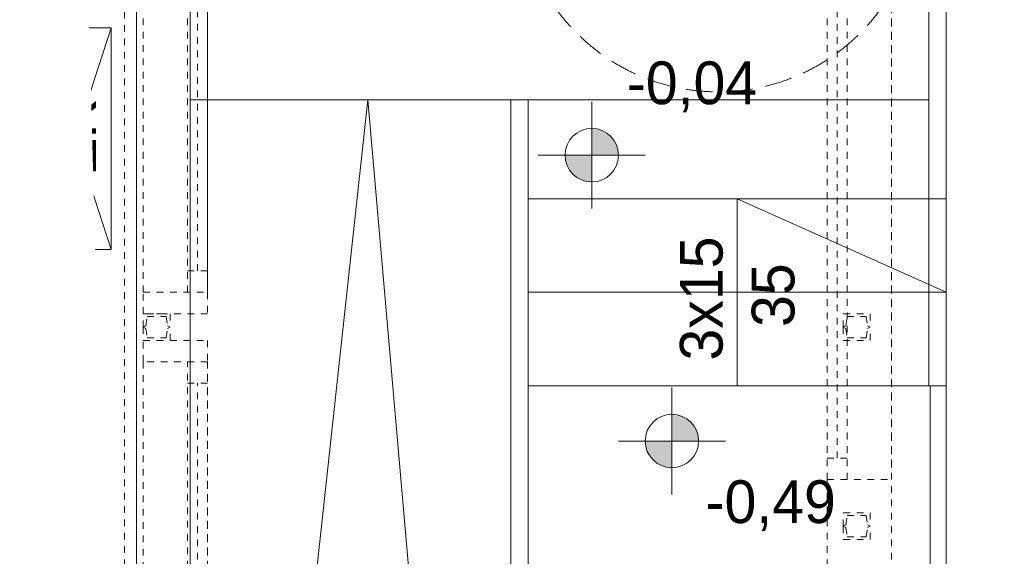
# Model space of a CAD drawing. Extents: x -220312 to -8310, y -91840 to 81907.
# Tile 84 of 128: x -126275 to -122589, y -13453 to -11445. Entities that reach past the tile are written whole.
import ezdxf

# ---------------------------------------------------------------- set-up
doc = ezdxf.new("R2010")
doc.units = 0
doc.header["$MEASUREMENT"] = 0
doc.set_wipeout_variables(frame=1)
for name, pattern in [('Hidden Line', [50, 25, -25]), ('Krawędzie ukryte', [150, 100, -50]), ('Kreski i kropki', [450, 250, -100, 0, -100])]:
    doc.linetypes.add(name, pattern=pattern)
doc.layers.add('#kan_san-op', color=34, linetype='Continuous')
for name, color, linetype, lineweight in [('Arch opisy_Nr_Pióra__21', 7, 'Continuous', 9), ('Arch schody_Nr_Pióra__21', 7, 'Continuous', 9), ('INWENT KONST. DREWNIANA_Nr_Pióra__20', 1, 'Continuous', 100), ('INWENT OPISY_Nr_Pióra__21', 7, 'Continuous', 9), ('INWENT RZĘDNE_Nr_Pióra__21', 7, 'Continuous', 9), ('INWENT WYPOSAŻENIE_Nr_Pióra__21', 7, 'Continuous', 9), ('INWENT. OKNA_Nr_Pióra__101', 8, 'Continuous', 13), ('INWENT.ŚCIANY_Nr_Pióra__101', 8, 'Continuous', 13), ('Inwentaryzacja Konst._Nr_Pióra__101', 8, 'Continuous', 13), ('Istniejące schody_Nr_Pióra__101', 8, 'Continuous', 13), ('PODKŁAD', 252, 'Continuous', 35)]:
    doc.layers.add(name, color=color, linetype=linetype, lineweight=lineweight)
doc.styles.add('GENERATED_STYLE_2', font='txt')
doc.styles.add('GENERATED_STYLE_6', font='txt')

# ---------------------------------------------------------------- blocks, each defined once
blk = doc.blocks.new('parter')
at = {"layer": 'INWENT RZĘDNE_Nr_Pióra__21', "linetype": 'Continuous'}
for points in [[(-185804, -11952), (-185704, -11952), (-185711.6, -11913.8), (-185733.3, -11881.3), (-185765.7, -11859.7), (-185804, -11852)], [(-185804, -11952), (-185904, -11952), (-185896.4, -11990.3), (-185874.7, -12022.8), (-185842.3, -12044.4), (-185804, -12052)], [(-185504, -13021.3), (-185404, -13021.3), (-185411.6, -12983), (-185433.3, -12950.6), (-185465.7, -12928.9), (-185504, -12921.3)], [(-185504, -13021.3), (-185604, -13021.3), (-185596.4, -13059.5), (-185574.7, -13092), (-185542.3, -13113.7), (-185504, -13121.3)]]:
    blk.add_hatch(color=252, dxfattribs=at).paths.add_polyline_path(points, flags=0)
at = {"layer": 'Arch opisy_Nr_Pióra__21', "color": 252, "linetype": 'Krawędzie ukryte'}
blk.add_circle((-185329.9, -10965.1), 750, dxfattribs=at)
at = {"layer": 'Arch schody_Nr_Pióra__21', "color": 252, "linetype": 'Continuous'}
for p, q in [((-184542.4, -10215.1), (-184542.4, -12815.1)), ((-184477.4, -10215.1), (-184477.4, -12815.1)), ((-187507.4, -11415.1), (-187507.4, -20065.1)), ((-187307.4, -11415.1), (-187307.4, -20065.1)), ((-187307.4, -11745.1), (-187307.4, -17865.1)), ((-186107.4, -11745.1), (-187307.4, -11745.1)), ((-186642.4, -11745.1), (-187307.4, -17865.1)), ((-186642.4, -11745.1), (-186107.4, -17865.1)), ((-186107.4, -11745.1), (-186107.4, -17865.1)), ((-186042.4, -11745.1), (-186107.4, -11745.1)), ((-186042.4, -11745.1), (-186042.4, -17865.1)), ((-184542.4, -11745.1), (-186042.4, -11745.1)), ((-184477.4, -12115.1), (-186042.4, -12115.1)), ((-185259.9, -12115.1), (-184477.4, -12465.1)), ((-185259.9, -12815.1), (-185259.9, -12115.1)), ((-184477.4, -12465.1), (-186042.4, -12465.1)), ((-184477.4, -12815.1), (-186042.4, -12815.1)), ((-184537.4, -12815.1), (-184537.4, -17665.1)), ((-184477.4, -12815.1), (-184477.4, -17665.1))]:
    blk.add_line(p, q, dxfattribs=at)
at = {"layer": 'INWENT KONST. DREWNIANA_Nr_Pióra__20', "color": 252, "linetype": 'Kreski i kropki'}
blk.add_line((-187935.5, -13999.1), (-187901.9, -9994.8), dxfattribs=at)
at = {"layer": 'INWENT RZĘDNE_Nr_Pióra__21', "color": 252, "linetype": 'Continuous'}
for p, q in [((-185804, -12152), (-185804, -11752)), ((-186004, -11952), (-185604, -11952)), ((-185504, -13221.3), (-185504, -12821.3)), ((-185704, -13021.3), (-185304, -13021.3))]:
    blk.add_line(p, q, dxfattribs=at)
for centre in [(-185804, -11952), (-185504, -13021.3)]:
    blk.add_circle(centre, 100, dxfattribs=at)
at = {"layer": 'INWENT WYPOSAŻENIE_Nr_Pióra__21', "color": 252, "linetype": 'Continuous'}
for p, q in [((-187602.4, -11475.1), (-187872.4, -11475.1)), ((-187872.4, -11475.1), (-187872.4, -12305.1)), ((-187872.4, -12305.1), (-187602.4, -11475.1)), ((-187872.4, -11475.1), (-187602.4, -12305.1)), ((-187602.4, -12305.1), (-187602.4, -11475.1)), ((-187872.4, -12305.1), (-187602.4, -12305.1))]:
    blk.add_line(p, q, dxfattribs=at)
at = {"layer": 'INWENT. OKNA_Nr_Pióra__101', "color": 252, "linetype": 'Hidden Line'}
for p, q in [((-187482.4, -12465.1), (-187482.4, -10715.1)), ((-187317.4, -12465.1), (-187317.4, -10715.1)), ((-187242.4, -10715.1), (-187242.4, -12465.1)), ((-187242.4, -12465.1), (-187242.4, -10745.1)), ((-184922.4, -13165.1), (-184922.4, -10745.1)), ((-184922.4, -13165.1), (-184922.4, -10745.1)), ((-184847.4, -13165.1), (-184847.4, -10745.1)), ((-184682.4, -10745.1), (-184682.4, -13165.1)), ((-187279.9, -12385.1), (-187279.9, -10825.1)), ((-184884.9, -13085.1), (-184884.9, -10825.1)), ((-187317.4, -12385.1), (-187242.4, -12385.1)), ((-187482.4, -12725.1), (-187482.4, -14445.1)), ((-187317.4, -14445.1), (-187317.4, -12725.1)), ((-187242.4, -14445.1), (-187242.4, -12725.1)), ((-187242.4, -12725.1), (-187242.4, -14445.1)), ((-187317.4, -12805.1), (-187242.4, -12805.1)), ((-187279.9, -14365.1), (-187279.9, -12805.1)), ((-184922.4, -13085.1), (-184847.4, -13085.1))]:
    blk.add_line(p, q, dxfattribs=at)
at = {"layer": 'INWENT.ŚCIANY_Nr_Pióra__101', "color": 252, "linetype": 'Hidden Line'}
for p, q in [((-187482.4, -12545.1), (-187482.4, -12465.1)), ((-187482.4, -12465.1), (-187242.4, -12465.1)), ((-187242.4, -12465.1), (-187242.4, -12545.1)), ((-187242.4, -12545.1), (-187482.4, -12545.1)), ((-187482.4, -12725.1), (-187482.4, -12645.1)), ((-187482.4, -12645.1), (-187242.4, -12645.1)), ((-187242.4, -12645.1), (-187242.4, -12725.1)), ((-187242.4, -12725.1), (-187482.4, -12725.1)), ((-184922.4, -13165.1), (-184922.4, -13515.1)), ((-184922.4, -13165.1), (-184682.4, -13165.1)), ((-184682.4, -13515.1), (-184682.4, -13165.1))]:
    blk.add_line(p, q, dxfattribs=at)
at = {"layer": 'Inwentaryzacja Konst._Nr_Pióra__101', "color": 252, "linetype": 'Hidden Line'}
for p, q in [((-187482.4, -12595.1), (-187482.4, -12545.1)), ((-187482.4, -12545.1), (-187382.4, -12545.1)), ((-187472.4, -12590.1), (-187468.5, -12555.1)), ((-187468.5, -12555.1), (-187396.3, -12555.1)), ((-187396.3, -12555.1), (-187392.4, -12590.1)), ((-187382.4, -12545.1), (-187382.4, -12595.1)), ((-184862.4, -12545.1), (-184762.4, -12545.1)), ((-184862.4, -12595.1), (-184862.4, -12545.1)), ((-184852.4, -12590.1), (-184848.5, -12555.1)), ((-184848.5, -12555.1), (-184776.3, -12555.1)), ((-184776.3, -12555.1), (-184772.4, -12590.1)), ((-184762.4, -12545.1), (-184762.4, -12595.1)), ((-187482.4, -12595.1), (-187472.4, -12590.1)), ((-187482.4, -12595.1), (-187482.4, -12645.1)), ((-187482.4, -12595.1), (-187472.4, -12600.1)), ((-187472.4, -12600.1), (-187468.5, -12635.1)), ((-187396.3, -12635.1), (-187392.4, -12600.1)), ((-187382.4, -12595.1), (-187392.4, -12590.1)), ((-187382.4, -12595.1), (-187392.4, -12600.1)), ((-187382.4, -12645.1), (-187382.4, -12595.1)), ((-184862.4, -12595.1), (-184852.4, -12590.1)), ((-184862.4, -12595.1), (-184862.4, -12645.1)), ((-184862.4, -12595.1), (-184852.4, -12600.1)), ((-184852.4, -12600.1), (-184848.5, -12635.1)), ((-184776.3, -12635.1), (-184772.4, -12600.1)), ((-184762.4, -12595.1), (-184772.4, -12590.1)), ((-184762.4, -12595.1), (-184772.4, -12600.1)), ((-184762.4, -12645.1), (-184762.4, -12595.1)), ((-187468.5, -12635.1), (-187396.3, -12635.1)), ((-184848.5, -12635.1), (-184776.3, -12635.1)), ((-187482.4, -12645.1), (-187382.4, -12645.1)), ((-184862.4, -12645.1), (-184762.4, -12645.1)), ((-184862.4, -13340.1), (-184862.4, -13290.1)), ((-184862.4, -13290.1), (-184762.4, -13290.1)), ((-184852.4, -13335.1), (-184848.5, -13300.1)), ((-184848.5, -13300.1), (-184776.3, -13300.1)), ((-184776.3, -13300.1), (-184772.4, -13335.1)), ((-184762.4, -13290.1), (-184762.4, -13340.1)), ((-184862.4, -13340.1), (-184852.4, -13335.1)), ((-184862.4, -13340.1), (-184852.4, -13345.1)), ((-184862.4, -13340.1), (-184862.4, -13390.1)), ((-184762.4, -13340.1), (-184772.4, -13335.1)), ((-184762.4, -13340.1), (-184772.4, -13345.1)), ((-184762.4, -13390.1), (-184762.4, -13340.1)), ((-184852.4, -13345.1), (-184848.5, -13380.1)), ((-184776.3, -13380.1), (-184772.4, -13345.1)), ((-184862.4, -13390.1), (-184762.4, -13390.1)), ((-184848.5, -13380.1), (-184776.3, -13380.1))]:
    blk.add_line(p, q, dxfattribs=at)
at = {"layer": 'Istniejące schody_Nr_Pióra__101', "color": 252, "linetype": 'Hidden Line'}
for p, q in [((-187552.4, -10015.1), (-187552.4, -16465.1)), ((-184682.4, -16715.1), (-184682.4, -10015.1))]:
    blk.add_line(p, q, dxfattribs=at)
at = {"layer": 'Arch schody_Nr_Pióra__21', "color": 252, "linetype": 'Continuous', "style": 'GENERATED_STYLE_6'}
for s, p in [('3x15', (-185314.1, -12720.4)), ('35', (-185045.4, -12594.7))]:
    blk.add_text(s, height=160, rotation=90, dxfattribs=at).set_placement(p)
at = {"layer": 'INWENT OPISY_Nr_Pióra__21', "color": 252, "linetype": 'Continuous', "style": 'GENERATED_STYLE_6'}
blk.add_text('ZK', height=160, rotation=90, dxfattribs=at).set_placement((-187659.1, -12019.7))
at = {"layer": 'INWENT RZĘDNE_Nr_Pióra__21', "color": 252, "char_height": 160, "attachment_point": 7, "style": 'GENERATED_STYLE_2'}
for s, insert in [('{-0,04}', (-185672.7, -11791.1)), ('{-0,49}', (-185378.2, -13358.1))]:
    blk.add_mtext(s, dxfattribs=dict(at, insert=insert))

msp = doc.modelspace()

# ---------------------------------------------------------------- block references
at = {"layer": 'PODKŁAD'}
msp.add_blockref('parter', (61670.5, 0), dxfattribs=at)

# ---------------------------------------------------------------- next in the draw order: wipeouts: each hides what was drawn before it
at = {"ltscale": 10}
msp.add_wipeout([(-136614.7, -17981.1), (-136614.7, -10801.3), (-126029.1, -10941.5), (-125836.9, -17981.1)], dxfattribs=at).dxf.layer = '#kan_san-op'

# ---------------------------------------------------------------- next in the draw order: wipeouts: each hides what was drawn before it
msp.add_wipeout([(-139099.8, 11108.9), (-136614.7, 10498.9), (-136614.7, -17981.1), (-97709.8, -17981.1), (-97099.8, -18591.1), (-139099.8, -18591.1)], dxfattribs=at).dxf.layer = '#kan_san-op'

doc.saveas('drawing.dxf')
